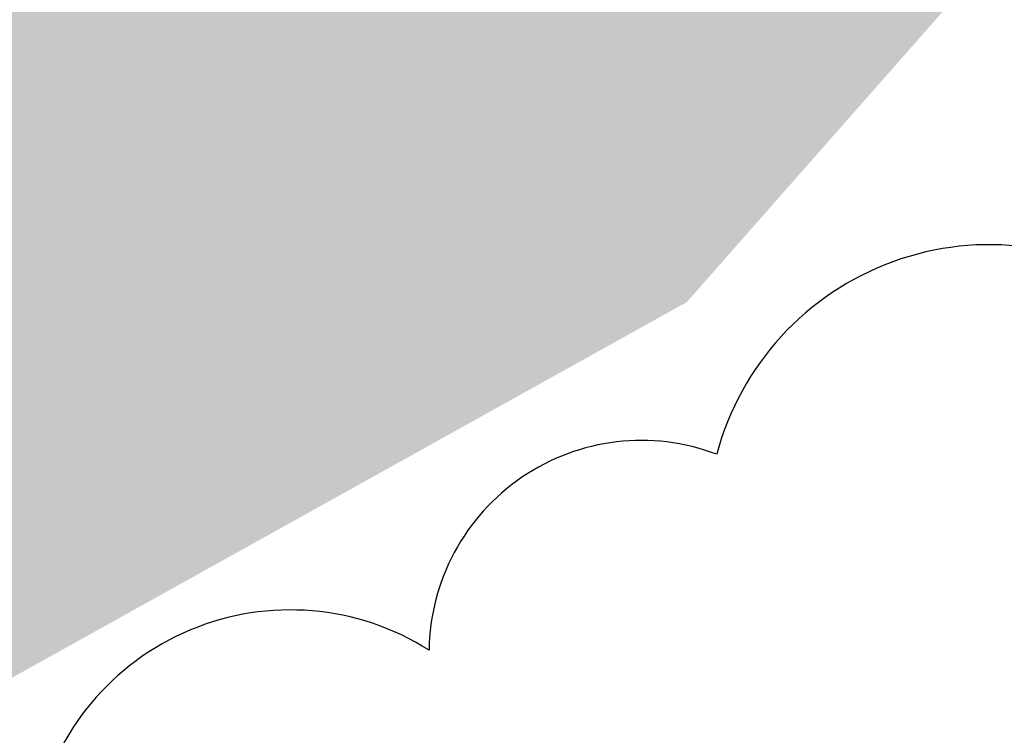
# Model space of a CAD drawing. Header units: metres. Extents: x 89795 to 94000, y 463250 to 466585.
# Tile 175 of 243: x 91063 to 91085, y 464481 to 464497. Entities that reach past the tile are written whole.
import ezdxf

# ---------------------------------------------------------------- set-up
doc = ezdxf.new("R2010")
doc.units = ezdxf.units.M
doc.layers.add('96.0_forest', color=71, linetype='Continuous')
doc.layers.add('96.0_groen noord H', color=7, linetype='Continuous', true_color=0xb6b449)

msp = doc.modelspace()

# ---------------------------------------------------------------- hatches: boundary and pattern name
at = {"layer": '96.0_groen noord H'}
msp.add_hatch(color=256, dxfattribs=at).paths.add_polyline_path([(90813.001, 464271.768), (90836.171, 464325.374), (90841.56, 464394.974), (90828.71, 464467.06), (90820.419, 464506.003), (90833.682, 464559.665), (90878.866, 464645.836), (90898.763, 464657.436), (90919.491, 464652.879), (90948.923, 464641.279), (90948.923, 464652.879), (90966.332, 464653.293), (90978.769, 464664.065), (90991.204, 464695.55), (91017.355, 464757.122), (91054.663, 464825.894), (91100.262, 464897.564), (91129.693, 464957.222), (91167.883, 465061.481), (91197.729, 465179.552), (91281.666, 465535.038), (91308.188, 465529.737), (91223.983, 465164.626), (91191.477, 465027.206), (91177.553, 464949.015), (91169.597, 464886.727), (91166.282, 464845.644), (91169.597, 464802.573), (91176.905, 464755.196), (91186.851, 464716.101), (91188.177, 464682.969), (91174.253, 464637.91), (91168.285, 464608.091), (91168.285, 464594.839), (91176.242, 464586.225), (91133.146, 464571.646), (91089.385, 464575.622), (91113.917, 464561.044), (91128.504, 464554.418), (91108.613, 464525.262), (91078.008, 464490.532), (91019.661, 464458.063), (90979.216, 464435.534), (90938.771, 464395.113), (90897.001, 464333.488), (90829.278, 464236.287)])

# ---------------------------------------------------------------- linework, layer by layer
at = {"layer": '96.0_forest'}
msp.add_lwpolyline([(91125.964, 464530.758, 0.520567), (91118.067, 464523.689, 0.520567), (91113.839, 464515.862, 0.520567), (91108.499, 464505.527, 0.520567), (91101.095, 464502.656, 0.520567), (91096.246, 464495.915, 0.520567), (91088.557, 464490.677, 0.520567), (91078.685, 464487.078, 0.520567), (91072.153, 464482.63, 0.520567), (91063.249, 464478.914, 0.520567)], format="xyb", dxfattribs=at)

doc.saveas('drawing.dxf')
